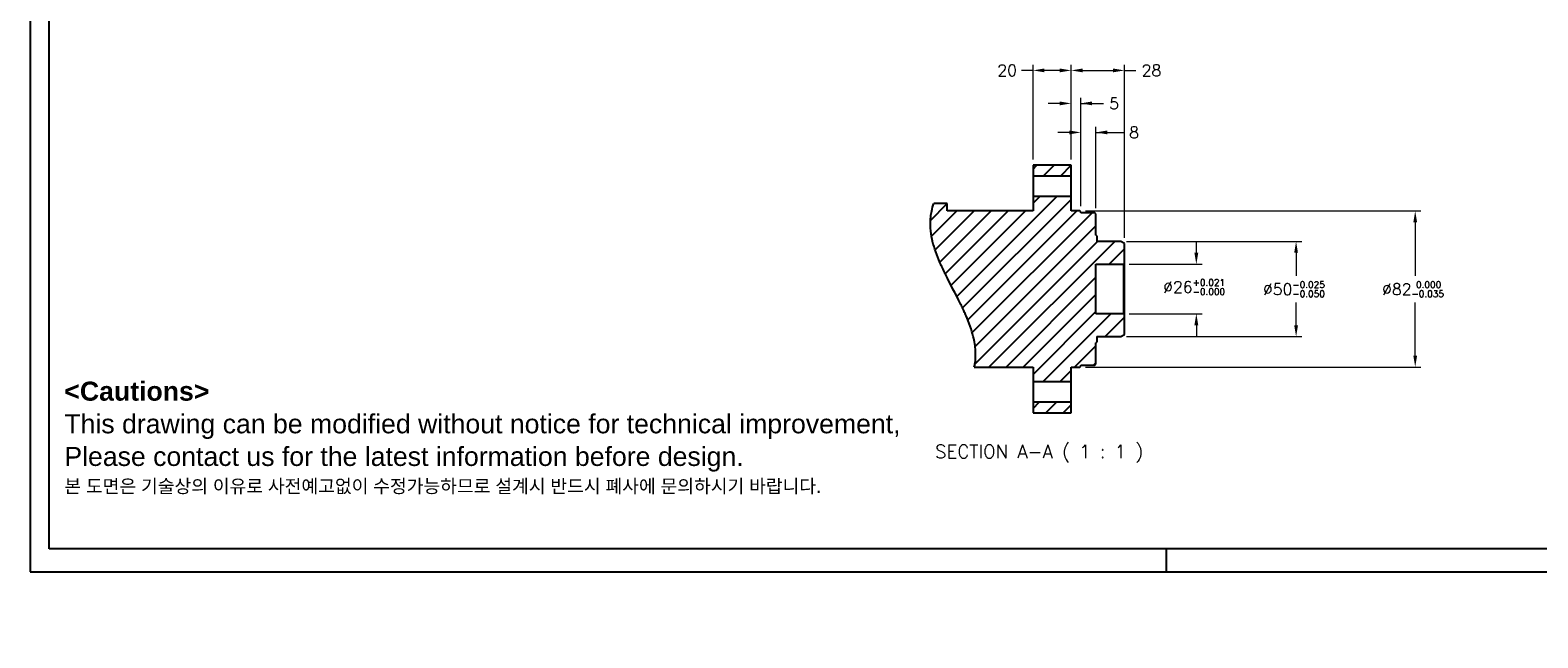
# Model space of a CAD drawing. Extents: x 127 to 1318, y -9818 to -8942.
# Tile 1 of 18: x 127 to 918, y -9818 to -9499. Entities that reach past the tile are written whole.
import ezdxf

# ---------------------------------------------------------------- set-up
doc = ezdxf.new("R2010")
doc.units = 0
doc.header["$LTSCALE"] = 25.4
doc.layers.get('0').update_dxf_attribs({"linetype": 'CONTINUOUS'})
doc.layers.get('Defpoints').update_dxf_attribs({"linetype": 'CONTINUOUS'})
doc.layers.add('ATA-DIM', color=252, linetype='CONTINUOUS', lineweight=25)
doc.layers.add('ATA-HATCH', color=252, linetype='CONTINUOUS')
doc.layers.add('ATA-TEXT', color=7, linetype='CONTINUOUS')
doc.styles.get("Standard").update_dxf_attribs({"font": 'simplex.shx'})
doc.styles.add('주 문자 (ISO)', font='arial.ttf')
doc.dimstyles.new('ata_A0', dxfattribs={"dimtxt": 6, "dimasz": 6, "dimexe": 3, "dimexo": 3, "dimgap": 3, "dimtad": 0, "dimtih": 1, "dimtoh": 1, "dimdec": 6, "dimdsep": 46, "dimtxsty": 'Standard', "dimcen": 0, "dimclrd": 252, "dimclre": 252, "dimclrt": 4, "dimadec": 6, "dimazin": 2, "dimtfac": 1, "dimtdec": 6, "dimtofl": 0, "dimtmove": 0, "dimatfit": 3, "dimfxl": 0, "dimtolj": 1, "dimtzin": 0, "dimlwd": 0, "dimlwe": 0, "dimarcsym": 0})

# ---------------------------------------------------------------- blocks, each defined once
blk = doc.blocks.new('*D9736')
at = {"layer": 'ATA-DIM', "color": 252, "lineweight": 0}
for p, q in [((652.71, -9519.94), (646.71, -9519.94)), ((652.71, -9566.72), (652.71, -9516.94)), ((666.71, -9519.94), (658.71, -9519.94)), ((672.71, -9566.72), (672.71, -9516.94))]:
    blk.add_line(p, q, dxfattribs=at)
at = {"layer": 'ATA-DIM', "color": 252}
for points in [[(658.71, -9518.94), (658.71, -9520.94), (652.71, -9519.94)], [(666.71, -9520.94), (666.71, -9518.94), (672.71, -9519.94)]]:
    blk.add_solid(points, dxfattribs=at)
at = {"layer": 'Defpoints', "color": 0}
for p in [(652.71, -9519.94), (652.71, -9569.72), (672.71, -9569.72)]:
    blk.add_point(p, dxfattribs=at)
at = {"layer": 'ATA-DIM', "color": 4, "insert": (633.99, -9516.94), "char_height": 6, "attachment_point": 1}
blk.add_mtext('\\A1;20', dxfattribs=at)
blk = doc.blocks.new('*D9739')
at = {"layer": 'ATA-DIM', "color": 252, "lineweight": 0}
for p, q in [((671.71, -9552.5), (665.71, -9552.5)), ((677.71, -9591.22), (677.71, -9549.5)), ((685.71, -9592.22), (685.71, -9549.5)), ((685.71, -9552.5), (700.15, -9552.5)), ((691.71, -9552.5), (697.71, -9552.5))]:
    blk.add_line(p, q, dxfattribs=at)
at = {"layer": 'ATA-DIM', "color": 252}
for points in [[(671.71, -9553.5), (671.71, -9551.5), (677.71, -9552.5)], [(691.71, -9551.5), (691.71, -9553.5), (685.71, -9552.5)]]:
    blk.add_solid(points, dxfattribs=at)
at = {"layer": 'Defpoints', "color": 0}
for p in [(685.71, -9552.5), (677.71, -9594.22), (685.71, -9595.22)]:
    blk.add_point(p, dxfattribs=at)
at = {"layer": 'ATA-DIM', "color": 4, "insert": (703.15, -9549.5), "char_height": 6, "attachment_point": 1}
blk.add_mtext('\\A1;8', dxfattribs=at)
blk = doc.blocks.new('*D9738')
at = {"layer": 'ATA-DIM', "color": 252, "lineweight": 0}
for p, q in [((666.71, -9537.26), (660.71, -9537.26)), ((672.71, -9566.72), (672.71, -9534.26)), ((677.71, -9591.22), (677.71, -9534.26)), ((677.71, -9537.26), (689.71, -9537.26)), ((683.71, -9537.26), (689.71, -9537.26))]:
    blk.add_line(p, q, dxfattribs=at)
at = {"layer": 'ATA-DIM', "color": 252}
for points in [[(666.71, -9538.26), (666.71, -9536.26), (672.71, -9537.26)], [(683.71, -9536.26), (683.71, -9538.26), (677.71, -9537.26)]]:
    blk.add_solid(points, dxfattribs=at)
at = {"layer": 'Defpoints', "color": 0}
for p in [(672.71, -9537.26), (672.71, -9569.72), (677.71, -9594.22)]:
    blk.add_point(p, dxfattribs=at)
at = {"layer": 'ATA-DIM', "color": 4, "insert": (692.71, -9534.26), "char_height": 6, "attachment_point": 1}
blk.add_mtext('\\A1;5', dxfattribs=at)
blk = doc.blocks.new('*D9737')
at = {"layer": 'ATA-DIM', "color": 252, "lineweight": 0}
for p, q in [((672.71, -9566.72), (672.71, -9516.94)), ((678.71, -9519.94), (694.71, -9519.94)), ((700.71, -9607.87), (700.71, -9516.94)), ((700.71, -9519.94), (706.71, -9519.94))]:
    blk.add_line(p, q, dxfattribs=at)
at = {"layer": 'ATA-DIM', "color": 252}
for points in [[(678.71, -9518.94), (678.71, -9520.94), (672.71, -9519.94)], [(694.71, -9520.94), (694.71, -9518.94), (700.71, -9519.94)]]:
    blk.add_solid(points, dxfattribs=at)
at = {"layer": 'Defpoints', "color": 0}
for p in [(700.71, -9519.94), (672.71, -9569.72), (700.71, -9610.87)]:
    blk.add_point(p, dxfattribs=at)
at = {"layer": 'ATA-DIM', "color": 4, "insert": (709.71, -9516.94), "char_height": 6, "attachment_point": 1}
blk.add_mtext('\\A1;28', dxfattribs=at)
blk = doc.blocks.new('*D9742')
at = {"layer": 'ATA-DIM', "color": 252, "lineweight": 0}
for p, q in [((680.21, -9593.72), (856.21, -9593.72)), ((853.21, -9599.72), (853.21, -9627.72)), ((853.21, -9669.72), (853.21, -9641.72)), ((680.21, -9675.72), (856.21, -9675.72))]:
    blk.add_line(p, q, dxfattribs=at)
at = {"layer": 'ATA-DIM', "color": 252}
for points in [[(854.21, -9599.72), (852.21, -9599.72), (853.21, -9593.72)], [(852.21, -9669.72), (854.21, -9669.72), (853.21, -9675.72)]]:
    blk.add_solid(points, dxfattribs=at)
at = {"layer": 'Defpoints', "color": 0}
for p in [(677.21, -9593.72), (677.21, -9675.72), (853.21, -9675.72)]:
    blk.add_point(p, dxfattribs=at)
at = {"layer": 'ATA-DIM', "color": 4, "insert": (835.83, -9630.72), "char_height": 6, "attachment_point": 1}
blk.add_mtext('\\A1;%%c82{\\H3.428572;\\S 0.000^ -0.035;}', dxfattribs=at)
blk = doc.blocks.new('*D9741')
at = {"layer": 'ATA-DIM', "color": 252, "lineweight": 0}
for p, q in [((701.71, -9609.72), (793.71, -9609.72)), ((790.71, -9615.72), (790.71, -9627.72)), ((790.71, -9653.72), (790.71, -9641.72)), ((701.71, -9659.72), (793.71, -9659.72))]:
    blk.add_line(p, q, dxfattribs=at)
at = {"layer": 'ATA-DIM', "color": 252}
for points in [[(791.71, -9615.72), (789.71, -9615.72), (790.71, -9609.72)], [(789.71, -9653.72), (791.71, -9653.72), (790.71, -9659.72)]]:
    blk.add_solid(points, dxfattribs=at)
at = {"layer": 'Defpoints', "color": 0}
for p in [(698.71, -9609.72), (698.71, -9659.72), (790.71, -9659.72)]:
    blk.add_point(p, dxfattribs=at)
at = {"layer": 'ATA-DIM', "color": 4, "insert": (773.33, -9630.72), "char_height": 6, "attachment_point": 1}
blk.add_mtext('\\A1;%%c50{\\H3.428572;\\S-0.025^ -0.050;}', dxfattribs=at)
blk = doc.blocks.new('*D9740')
at = {"layer": 'ATA-DIM', "color": 252, "lineweight": 0}
for p, q in [((738.38, -9615.72), (738.38, -9609.72)), ((703.21, -9621.72), (741.38, -9621.72)), ((703.21, -9647.72), (741.38, -9647.72)), ((738.38, -9653.72), (738.38, -9659.72))]:
    blk.add_line(p, q, dxfattribs=at)
at = {"layer": 'ATA-DIM', "color": 252}
for points in [[(737.38, -9615.72), (739.38, -9615.72), (738.38, -9621.72)], [(739.38, -9653.72), (737.38, -9653.72), (738.38, -9647.72)]]:
    blk.add_solid(points, dxfattribs=at)
at = {"layer": 'Defpoints', "color": 0}
for p in [(700.21, -9621.72), (738.38, -9621.72), (700.21, -9647.72)]:
    blk.add_point(p, dxfattribs=at)
at = {"layer": 'ATA-DIM', "color": 4, "insert": (721, -9629.59), "char_height": 6, "attachment_point": 1}
blk.add_mtext('\\A1;%%c26{\\H3.428572;\\S+0.021^ -0.000;}', dxfattribs=at)
blk = doc.blocks.new('ata-Border-A0-002')
at = {"color": 253, "ltscale": 0.5}
for p, q in [((0, 841), (0, 0)), ((596, 12), (596, 0)), ((0, 0), (1189, 0))]:
    blk.add_line(p, q, dxfattribs=at)
for p, q in [((10, 12), (10, 829)), ((1179, 12), (10, 12))]:
    blk.add_line(p, q)

msp = doc.modelspace()

# ---------------------------------------------------------------- hatches: boundary and pattern name
at = {"layer": 'ATA-HATCH'}
h = msp.add_hatch(dxfattribs=at)
h.set_pattern_fill('ANSI31', color=256, scale=2)
h.set_pattern_definition([(45, (-1530.658, -11189.3824), (-4.490128, 4.490128), [])])
edge = h.paths.add_edge_path()
edge.add_line((685.7128419, -9621.7168803), (700.2128419, -9621.7168803))
edge.add_line((700.2128419, -9621.7168803), (700.7128419, -9621.2168803))
edge.add_line((700.7128419, -9621.2168803), (700.7128419, -9610.8715809))
edge.add_line((700.7128419, -9610.8715809), (698.7128419, -9609.7168803))
edge.add_line((698.7128419, -9609.7168803), (686.1128419, -9609.7168803))
edge.add_line((686.1128419, -9609.7168803), (686.1128419, -9606.8110362))
edge.add_arc((685.8128419, -9606.8110362), 0.3, 0, 109.4712206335)
edge.add_line((685.7128419, -9606.5281935), (685.7128419, -9595.2168803))
edge.add_line((685.7128419, -9595.2168803), (685.2128419, -9594.7168803))
edge.add_line((685.2128419, -9594.7168803), (677.7128419, -9594.7168803))
edge.add_line((677.7128419, -9594.7168803), (677.7128419, -9594.2168803))
edge.add_line((677.7128419, -9594.2168803), (677.2128419, -9593.7168803))
edge.add_line((677.2128419, -9593.7168803), (672.7128419, -9593.7168803))
edge.add_line((672.7128419, -9593.7168803), (672.7128419, -9586.2168803))
edge.add_line((672.7128419, -9586.2168803), (652.7128419, -9586.2168803))
edge.add_line((652.7128419, -9586.2168803), (652.7128419, -9593.7168803))
edge.add_line((652.7128419, -9593.7168803), (607.7128419, -9593.7168803))
edge.add_line((607.7128419, -9593.7168803), (607.7128419, -9589.8155997))
edge.add_line((607.7128419, -9589.8155997), (600.6764715, -9589.8155997))
edge.add_spline(control_points=[(600.6764715, -9589.8155997), (600.2043277, -9591.1039394), (599.8260871, -9592.4038289), (599.5380451, -9593.7168803)], knot_values=[0.2004269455, 0.2004269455, 0.2004269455, 0.2004269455, 0.7655827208, 0.7655827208, 0.7655827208, 0.7655827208], degree=3, periodic=0)
edge.add_spline(control_points=[(599.5380454, -9593.7168803), (599.3212628, -9594.7050899), (599.1547004, -9595.704731), (598.5726518, -9600.7512747), (598.9254261, -9604.7596846), (599.8030659, -9608.7168803)], knot_values=[0.0513118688, 0.0513118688, 0.0513118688, 0.0513118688, 0.3567929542, 0.3567929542, 1.574430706, 1.574430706, 1.574430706, 1.574430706], degree=3, periodic=0)
edge.add_spline(control_points=[(599.8030659, -9608.7168803), (599.8030659, -9608.7168803), (599.809055, -9608.743997), (599.8392935, -9608.8792103), (599.8710557, -9609.0207513), (599.9500347, -9609.3594319), (599.989148, -9609.5247027), (600.0360787, -9609.7168885)], knot_values=[4.7025939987, 4.7025939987, 4.7025939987, 4.7025939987, 4.9087164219, 4.9087164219, 5.2172413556, 5.2172413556, 5.428494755, 5.428494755, 5.428494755, 5.428494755], degree=3, periodic=0)
edge.add_spline(control_points=[(600.0361158, -9609.7168803), (600.9315127, -9613.3839836), (602.2694061, -9617.0504314), (603.8550824, -9620.7168803)], knot_values=[4.0758791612, 4.0758791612, 4.0758791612, 4.0758791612, 5.2131764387, 5.2131764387, 5.2131764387, 5.2131764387], degree=3, periodic=0)
edge.add_spline(control_points=[(603.8550824, -9620.7168803), (603.8550824, -9620.7168803), (603.8552616, -9620.7172948), (603.8580778, -9620.7238062), (603.8689496, -9620.7489578), (603.9171078, -9620.8600697), (603.9647563, -9620.9698861), (604.1881855, -9621.4807164), (604.4474698, -9622.0689797), (605.213773, -9623.746889), (605.7432565, -9624.8763751), (606.5355369, -9626.5052317), (606.7080029, -9626.8568323), (606.8858581, -9627.2167671)], knot_values=[9.8373021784, 9.8373021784, 9.8373021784, 9.8373021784, 9.8560179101, 9.8560179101, 9.9842868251, 9.9842868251, 10.1764738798, 10.1764738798, 10.631769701, 10.631769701, 11.1548667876, 11.1548667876, 11.2938487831, 11.2938487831, 11.2938487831, 11.2938487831], degree=3, periodic=0)
edge.add_spline(control_points=[(606.8856814, -9627.2168803), (609.3548172, -9632.2168803), (612.0708666, -9637.2168803), (614.5400024, -9642.2168803)], knot_values=[0.0556892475, 0.0556892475, 0.0556892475, 0.0556892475, 1.7263666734, 1.7263666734, 1.7263666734, 1.7263666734], degree=3, periodic=0)
edge.add_spline(control_points=[(614.539835, -9642.2169777), (614.9510823, -9643.0499528), (615.3324861, -9643.8359509), (616.1444368, -9645.5416901), (616.5360179, -9646.3916865), (617.0310708, -9647.487922), (617.185851, -9647.8370585), (617.4010354, -9648.3262756), (617.472234, -9648.4900135), (617.5428793, -9648.6527867), (617.5596175, -9648.6914885), (617.5693029, -9648.7138775), (617.5706014, -9648.7168803), (617.5706014, -9648.7168803)], knot_values=[6.6213800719, 6.6213800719, 6.6213800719, 6.6213800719, 6.9431228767, 6.9431228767, 7.382005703, 7.382005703, 7.6582233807, 7.6582233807, 7.8888572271, 7.8888572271, 8.0262836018, 8.0262836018, 8.0766679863, 8.0766679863, 8.0766679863, 8.0766679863], degree=3, periodic=0)
edge.add_spline(control_points=[(617.5706014, -9648.7168803), (619.153538, -9652.3769943), (620.4929377, -9656.0447259), (621.389568, -9659.7168803)], knot_values=[0.051342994, 0.051342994, 0.051342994, 0.051342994, 1.1826401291, 1.1826401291, 1.1826401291, 1.1826401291], degree=3, periodic=0)
edge.add_spline(control_points=[(621.389568, -9659.7168803), (621.9909865, -9662.179993), (622.4029126, -9664.6850853), (622.5418314, -9667.2168803)], knot_values=[0.0500747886, 0.0500747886, 0.0500747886, 0.0500747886, 0.8112703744, 0.8112703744, 0.8112703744, 0.8112703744], degree=3, periodic=0)
edge.add_spline(control_points=[(622.5418314, -9667.2168803), (622.6585549, -9669.3441673), (622.581993, -9671.4796225), (622.1665462, -9674.3283191), (622.0389723, -9675.0270205), (621.8876384, -9675.7168803)], knot_values=[1.0445416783, 1.0445416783, 1.0445416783, 1.0445416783, 1.692558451, 1.692558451, 1.9068351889, 1.9068351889, 1.9068351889, 1.9068351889], degree=3, periodic=0)
edge.add_line((621.8876384, -9675.7168803), (652.7128419, -9675.7168803))
edge.add_line((652.7128419, -9675.7168803), (652.7128419, -9683.2168803))
edge.add_line((652.7128419, -9683.2168803), (672.7128419, -9683.2168803))
edge.add_line((672.7128419, -9683.2168803), (672.7128419, -9675.7168803))
edge.add_line((672.7128419, -9675.7168803), (677.2128419, -9675.7168803))
edge.add_line((677.2128419, -9675.7168803), (677.7128419, -9675.2168803))
edge.add_line((677.7128419, -9675.2168803), (677.7128419, -9674.7168803))
edge.add_line((677.7128419, -9674.7168803), (685.2128419, -9674.7168803))
edge.add_line((685.2128419, -9674.7168803), (685.7128419, -9674.2168803))
edge.add_line((685.7128419, -9674.2168803), (685.7128419, -9662.9055672))
edge.add_arc((685.8128419, -9662.6227244), 0.3, 250.5287793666, 360)
edge.add_line((686.1128419, -9662.6227244), (686.1128419, -9659.7168803))
edge.add_line((686.1128419, -9659.7168803), (698.7128419, -9659.7168803))
edge.add_line((698.7128419, -9659.7168803), (700.7128419, -9658.5621798))
edge.add_line((700.7128419, -9658.5621798), (700.7128419, -9648.2168803))
edge.add_line((700.7128419, -9648.2168803), (700.2128419, -9647.7168803))
edge.add_line((700.2128419, -9647.7168803), (685.7128419, -9647.7168803))
edge.add_line((685.7128419, -9647.7168803), (685.7128419, -9636.8418803))
edge.add_line((685.7128419, -9636.8418803), (685.7128419, -9632.5918803))
edge.add_line((685.7128419, -9632.5918803), (685.7128419, -9621.7168803))
h.paths.add_polyline_path([(672.7128419, -9569.7168803), (652.7128419, -9569.7168803), (652.7128419, -9575.2168803), (672.7128419, -9575.2168803)])
h.paths.add_polyline_path([(672.7128419, -9694.2168803), (652.7128419, -9694.2168803), (652.7128419, -9699.7168803), (672.7128419, -9699.7168803)])

# ---------------------------------------------------------------- linework, layer by layer
for p, q in [((672.7128419, -9569.7168803), (652.7128419, -9569.7168803)), ((652.7128419, -9569.7168803), (652.7128419, -9593.7168803)), ((672.7128419, -9593.7168803), (672.7128419, -9569.7168803)), ((652.7128419, -9575.2168803), (672.7128419, -9575.2168803)), ((607.7128419, -9589.8155997), (600.6764715, -9589.8155997)), ((607.7128419, -9593.7168803), (607.7128419, -9589.8155997)), ((652.7128419, -9593.7168803), (607.7128419, -9593.7168803)), ((672.7128419, -9586.2168803), (652.7128419, -9586.2168803)), ((677.2128419, -9593.7168803), (672.7128419, -9593.7168803)), ((677.7128419, -9594.2168803), (677.2128419, -9593.7168803)), ((677.7128419, -9594.7168803), (677.7128419, -9594.2168803)), ((685.2128419, -9594.7168803), (677.7128419, -9594.7168803)), ((685.7128419, -9595.2168803), (685.2128419, -9594.7168803)), ((685.7128419, -9606.5110362), (685.7128419, -9595.2168803)), ((685.8128419, -9606.5110362), (685.7128419, -9606.5110362)), ((686.1128419, -9606.8110362), (686.1128419, -9609.7168803)), ((698.7128419, -9609.7168803), (686.1128419, -9609.7168803)), ((700.7128419, -9610.8715809), (698.7128419, -9609.7168803)), ((700.7128419, -9658.5621798), (700.7128419, -9610.8715809)), ((685.7128419, -9621.7168803), (700.2128419, -9621.7168803)), ((685.7128419, -9647.7168803), (685.7128419, -9621.7168803)), ((700.2128419, -9621.7168803), (700.7128419, -9621.2168803)), ((700.2128419, -9621.7168803), (700.2128419, -9647.7168803)), ((700.2128419, -9647.7168803), (685.7128419, -9647.7168803)), ((700.7128419, -9648.2168803), (700.2128419, -9647.7168803)), ((685.8128419, -9662.9227244), (685.7128419, -9662.9227244)), ((685.7128419, -9674.2168803), (685.7128419, -9662.9227244)), ((686.1128419, -9659.7168803), (686.1128419, -9662.6227244)), ((686.1128419, -9659.7168803), (698.7128419, -9659.7168803)), ((698.7128419, -9659.7168803), (700.7128419, -9658.5621798)), ((621.8876384, -9675.7168803), (652.7128419, -9675.7168803)), ((652.7128419, -9675.7168803), (652.7128419, -9699.7168803)), ((672.7128419, -9675.7168803), (677.2128419, -9675.7168803)), ((672.7128419, -9699.7168803), (672.7128419, -9675.7168803)), ((677.2128419, -9675.7168803), (677.7128419, -9675.2168803)), ((677.7128419, -9675.2168803), (677.7128419, -9674.7168803)), ((677.7128419, -9674.7168803), (685.2128419, -9674.7168803)), ((685.2128419, -9674.7168803), (685.7128419, -9674.2168803)), ((652.7128419, -9683.2168803), (672.7128419, -9683.2168803)), ((672.7128419, -9694.2168803), (652.7128419, -9694.2168803)), ((652.7128419, -9699.7168803), (672.7128419, -9699.7168803))]:
    msp.add_line(p, q)
for centre, start, end in [((685.8128419, -9606.8110362), 0, 90), ((685.8128419, -9662.6227244), 270, 0)]:
    msp.add_arc(centre, 0.3, start, end)
for points, knots in [([(599.8030659, -9608.7168803), (598.9254261, -9604.7596846), (598.5726518, -9600.7512747), (599.1547004, -9595.704731), (599.3212628, -9594.7050899), (599.5380454, -9593.7168803)], [0.0513118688, 0.0513118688, 0.0513118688, 0.0513118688, 1.2689496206, 1.2689496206, 1.574430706, 1.574430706, 1.574430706, 1.574430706]), ([(600.0360787, -9609.7168885), (599.989148, -9609.5247027), (599.9500347, -9609.3594319), (599.8710557, -9609.0207513), (599.8392935, -9608.8792103), (599.809055, -9608.743997), (599.8030659, -9608.7168803), (599.8030659, -9608.7168803)], [4.70259399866, 4.70259399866, 4.70259399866, 4.70259399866, 4.91384739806, 4.91384739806, 5.22237233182, 5.22237233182, 5.42849475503, 5.42849475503, 5.42849475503, 5.42849475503]), ([(606.8858581, -9627.2167671), (606.7080029, -9626.8568323), (606.5355369, -9626.5052317), (605.7432565, -9624.8763751), (605.213773, -9623.746889), (604.4474698, -9622.0689797), (604.1881855, -9621.4807164), (603.9647563, -9620.9698861), (603.9171078, -9620.8600697), (603.8689496, -9620.7489578), (603.8580778, -9620.7238062), (603.8552616, -9620.7172948), (603.8550824, -9620.7168803), (603.8550824, -9620.7168803)], [9.8373021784, 9.8373021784, 9.8373021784, 9.8373021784, 9.9762841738, 9.9762841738, 10.4993812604, 10.4993812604, 10.9546770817, 10.9546770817, 11.1468641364, 11.1468641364, 11.2751330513, 11.2751330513, 11.2938487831, 11.2938487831, 11.2938487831, 11.2938487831]), ([(617.5706014, -9648.7168803), (617.5706014, -9648.7168803), (617.5693029, -9648.7138775), (617.5596175, -9648.6914885), (617.5428793, -9648.6527867), (617.472234, -9648.4900135), (617.4010354, -9648.3262756), (617.185851, -9647.8370585), (617.0310708, -9647.487922), (616.5360179, -9646.3916865), (616.1444368, -9645.5416901), (615.3324861, -9643.8359509), (614.9510823, -9643.0499528), (614.539835, -9642.2169777)], [6.6213800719, 6.6213800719, 6.6213800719, 6.6213800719, 6.6717644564, 6.6717644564, 6.8091908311, 6.8091908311, 7.0398246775, 7.0398246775, 7.3160423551, 7.3160423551, 7.7549251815, 7.7549251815, 8.0766679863, 8.0766679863, 8.0766679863, 8.0766679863]), ([(621.8876384, -9675.7168803), (622.0389723, -9675.0270205), (622.1665462, -9674.3283191), (622.581993, -9671.4796225), (622.6585549, -9669.3441673), (622.5418314, -9667.2168803)], [1.04454167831, 1.04454167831, 1.04454167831, 1.04454167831, 1.25881841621, 1.25881841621, 1.90683518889, 1.90683518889, 1.90683518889, 1.90683518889])]:
    msp.add_open_spline(points, degree=3, knots=knots)
for points in [[(599.5380451, -9593.7168803), (599.8260871, -9592.4038289), (600.2043277, -9591.1039394), (600.6764715, -9589.8155997)], [(603.8550824, -9620.7168803), (602.2694061, -9617.0504314), (600.9315127, -9613.3839836), (600.0361158, -9609.7168803)], [(614.5400024, -9642.2168803), (612.0708666, -9637.2168803), (609.3548172, -9632.2168803), (606.8856814, -9627.2168803)], [(621.389568, -9659.7168803), (620.4929377, -9656.0447259), (619.153538, -9652.3769943), (617.5706014, -9648.7168803)], [(622.5418314, -9667.2168803), (622.4029126, -9664.6850853), (621.9909865, -9662.179993), (621.389568, -9659.7168803)]]:
    msp.add_open_spline(points, degree=3)

# ---------------------------------------------------------------- block references
msp.add_blockref('ata-Border-A0-002', (126.5987038, -9783.1668469))

# ---------------------------------------------------------------- texts
at = {"layer": 'ATA-TEXT', "color": 7, "insert": (144.5312405, -9683.3571371), "char_height": 3.4999999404, "attachment_point": 1, "line_spacing_factor": 1.027748, "style": '주 문자 (ISO)'}
msp.add_mtext('{\\fArial|b1|i0|c129|p34;\\H2.85714x;<Cautions> }\\P{\\fArial|b0|i0|c129|p34;\\H2.85714x;This drawing can be modified without notice for technical improvement,}\\P{\\fArial|b0|i0|c129|p34;\\H2.85714x;Please contact us for the latest information before design.}\\P{\\fGulim|b0|i0|c129|p50;\\H2.00000x;본 도면은 기술상의 이유로 사전예고없이 수정가능하므로 설계시 반드시 폐사에 문의하시기 바랍니다}{\\fArial|b0|i0|c129|p34;\\H2.00000x;.}', dxfattribs=at)
at = {"layer": 'ATA-TEXT', "insert": (601.3073984, -9725.8658822), "char_height": 6.999999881, "attachment_point": 7}
msp.add_mtext('SECTION A-A ( 1 : 1 )', dxfattribs=at)

# ---------------------------------------------------------------- dimensions: what is measured, and where the dimension line sits
at = {"layer": 'ATA-DIM'}
dim = msp.add_linear_dim(base=(652.7128419, -9519.9446897), p1=(672.7128419, -9569.7168803), p2=(652.7128419, -9569.7168803), angle=180, dimstyle='ata_A0', override={"dimtfac": 0.571429, "dimtdec": 2}, dxfattribs=at)
dim.commit()
dim.dimension.update_dxf_attribs({"geometry": '*D9736', "text_midpoint": (638.8528419, -9519.9446897), "dimtype": 160})
for base, p1, p2, picture, middle in [((700.7128419, -9519.9446897), (672.7128419, -9569.7168803), (700.7128419, -9610.8715809), '*D9737', (714.5728419, -9519.9446897)), ((672.7128419, -9537.259874), (677.7128419, -9594.2168803), (672.7128419, -9569.7168803), '*D9738', (694.7228419, -9537.259874)), ((685.7128419, -9552.4978783), (677.7128419, -9594.2168803), (685.7128419, -9595.2168803), '*D9739', (705.1621675, -9552.4978783))]:
    dim = msp.add_linear_dim(base=base, p1=p1, p2=p2, dimstyle='ata_A0', override={"dimtfac": 0.571429, "dimtdec": 2}, dxfattribs=at)
    dim.commit()
    dim.dimension.update_dxf_attribs({"geometry": picture, "text_midpoint": middle, "dimtype": 160})
for base, p1, p2, override, picture, middle in [((853.2128419, -9675.7168803), (677.2128419, -9593.7168803), (677.2128419, -9675.7168803), {"dimtol": 1, "dimlim": 0, "dimtp": 0, "dimtm": 0.035, "dimtfac": 0.571429, "dimtdec": 3, "dimtolj": 1, "dimtzin": 0}, '*D9742', (853.2128419, -9634.7168803)), ((790.7128419, -9659.7168803), (698.7128419, -9609.7168803), (698.7128419, -9659.7168803), {"dimtol": 1, "dimlim": 0, "dimtp": -0.025, "dimtm": 0.05, "dimtfac": 0.571429, "dimtdec": 3, "dimtolj": 1, "dimtzin": 0}, '*D9741', (790.7128419, -9634.7168803)), ((738.3841364, -9621.7168803), (700.2128419, -9647.7168803), (700.2128419, -9621.7168803), {"dimtol": 1, "dimlim": 0, "dimtp": 0.021, "dimtm": 1e-09, "dimtfac": 0.571429, "dimtdec": 3, "dimtolj": 1, "dimtzin": 0}, '*D9740', (738.3841364, -9633.5868266))]:
    dim = msp.add_linear_dim(base=base, p1=p1, p2=p2, angle=90, text='%%c<>', dimstyle='ata_A0', override=override, dxfattribs=at)
    dim.commit()
    dim.dimension.update_dxf_attribs({"geometry": picture, "text_midpoint": middle, "dimtype": 160})

doc.saveas('drawing.dxf')
